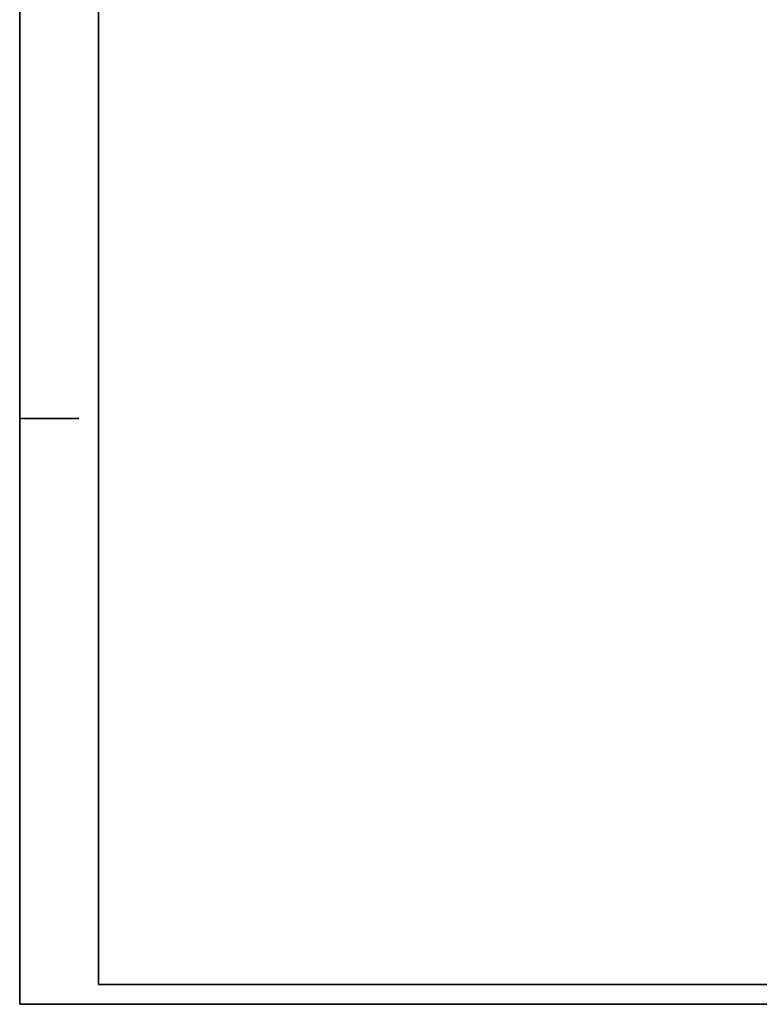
# Model space of a CAD drawing. Extents: x -94 to 1256, y 388 to 888.
# Tile 1 of 51: x -94 to 94, y 388 to 638. Entities that reach past the tile are written whole.
import ezdxf

# ---------------------------------------------------------------- set-up
doc = ezdxf.new("R2010")
doc.units = 0
doc.layers.get('0').update_dxf_attribs({"lineweight": 25})
doc.layers.add('Rahmen', color=7, linetype='Continuous', lineweight=35)

# ---------------------------------------------------------------- blocks, each defined once
blk = doc.blocks.new('Blockreferenz-A07F5X25WF', base_point=(-94.13, 387.79))
at = {"layer": 'Rahmen', "color": 0, "linetype": 'ByBlock', "ltscale": 0.35}
for p, q in [((-94.13, 887.79), (-94.13, 387.79)), ((-74.13, 882.79), (-74.13, 392.79)), ((-94.13, 536.54), (-79.13, 536.54)), ((-74.13, 392.79), (1250.87, 392.79)), ((-94.13, 387.79), (1255.87, 387.79))]:
    blk.add_line(p, q, dxfattribs=at)

msp = doc.modelspace()

# ---------------------------------------------------------------- block references
at = {"ltscale": 0.25}
msp.add_blockref('Blockreferenz-A07F5X25WF', (-94.13, 387.79), dxfattribs=at)

doc.saveas('drawing.dxf')
